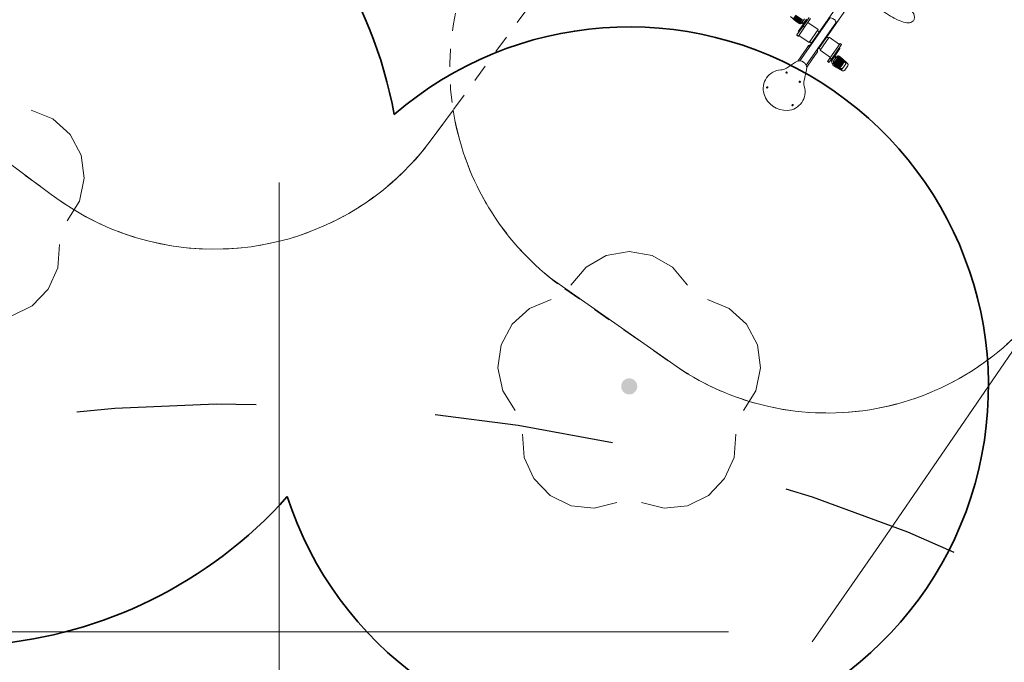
# Model space of a CAD drawing. Extents: x 5477758 to 5478338, y 5918274 to 5918502.
# Tile 26 of 121: x 5477898.55 to 5477904.04, y 5918349.83 to 5918353.41. Entities that reach past the tile are written whole.
import ezdxf

# ---------------------------------------------------------------- set-up
doc = ezdxf.new("R2010")
doc.units = 0
for name, pattern in [('ACAD_ISO03W100', [30, 12, -18]), ('PRZER1-1', [2, 1, -1]), ('PRZER2-1', [3, 2, -1])]:
    doc.linetypes.add(name, pattern=pattern)
doc.layers.get('0').update_dxf_attribs({"color": 8, "linetype": 'CONTINUOUS', "lineweight": 13})
for name, color, linetype, lineweight in [('0_granica 10m od okien', 8, 'CONTINUOUS', 0), ('0_podziały zieleni średniowysokiej i nasadzeń niskich', 8, 'CONTINUOUS', 0), ('0_PROJEKTOWANE ZABAWKI', 8, 'CONTINUOUS', 0), ('GSPRDL', 8, 'CONTINUOUS', 18), ('pomiar', 8, 'CONTINUOUS', 18), ('ZZ_korona', 8, 'CONTINUOUS', 35)]:
    doc.layers.add(name, color=color, linetype=linetype, lineweight=lineweight)

# ---------------------------------------------------------------- blocks, each defined once
blk = doc.blocks.new('SPDLP')
blk.add_hatch(color=0).paths.add_polyline_path([(0, -0.09), (0.027812, -0.085595), (0.052901, -0.072812), (0.072812, -0.052901), (0.085595, -0.027812), (0.09, 0), (0.085595, 0.027812), (0.072812, 0.052901), (0.052901, 0.072812), (0.027812, 0.085595), (0, 0.09), (-0.027812, 0.085595), (-0.052901, 0.072812), (-0.072812, 0.052901), (-0.085595, 0.027812), (-0.09, 0), (-0.085595, -0.027812), (-0.072812, -0.052901), (-0.052901, -0.072812), (-0.027812, -0.085595)])
at = {"color": 0}
for points in [[(-0.648554, 1.126667), (-0.481106, 1.325358), (-0.255912, 1.454989), (0, 1.5), (0.255912, 1.454989), (0.481106, 1.325358), (0.648554, 1.126667)], [(-1.271938, -0.268652), (-1.40916, -0.048001), (-1.462858, 0.20623), (-1.426585, 0.463525), (-1.304695, 0.693003), (-1.11182, 0.867117), (-0.871109, 0.964971)], [(0.871109, 0.964971), (1.11182, 0.867117), (1.304695, 0.693003), (1.426585, 0.463525), (1.462858, 0.20623), (1.40916, -0.048001), (1.271938, -0.268652)], [(-0.137547, -1.292703), (-0.389802, -1.355024), (-0.648184, -1.327532), (-0.881678, -1.213525), (-1.062258, -1.026689), (-1.168249, -0.78945), (-1.186929, -0.530282)], [(1.186929, -0.530282), (1.168249, -0.78945), (1.062258, -1.026689), (0.881678, -1.213525), (0.648184, -1.327532), (0.389802, -1.355024), (0.137547, -1.292703)]]:
    blk.add_lwpolyline(points, dxfattribs=at)
blk = doc.blocks.new('zw$2AC3')
at = {"linetype": 'ACAD_ISO03W100', "lineweight": 0, "ltscale": 0.1}
blk.add_lwpolyline([(-43.25, -268.35, 0.416285), (107.81, -118.35), (107.81, -58.11, 0.414214), (-42.19, 91.89), (-179.88, 91.89, 0.414214), (-329.88, -58.11), (-329.88, -118.35, 0.41423), (-179.87, -268.35, -0.000014)], format="xyb", close=True, dxfattribs=at)
blk = doc.blocks.new('zw$FF8F')
at = {"lineweight": 0}
for p, q in [((66.85, 19.66), (66.85, -18.15)), ((71.85, -18.15), (71.85, 19.66)), ((67.23, -0.69), (67.23, -29.62)), ((71.47, -0.69), (71.47, -29.62)), ((55.31, -10.11), (50.69, -10.11)), ((55.31, -10.41), (50.69, -10.41)), ((55.31, -10.7), (50.69, -10.7)), ((55.31, -11), (50.69, -11)), ((55.94, -8.92), (55.94, -11.07)), ((56.92, -9.3), (56.92, -8.34)), ((56.92, -9.19), (57, -9.05)), ((56.92, -9.3), (56.92, -10.33)), ((56.92, -11.29), (56.92, -10.33)), ((56.92, -10.35), (57, -10.49)), ((57.02, -9.02), (57.5, -9.02)), ((57.02, -9.44), (57.5, -9.44)), ((57.02, -10.19), (57.5, -10.19)), ((57.02, -10.52), (57.5, -10.52)), ((57.37, -10.9), (57.6, -10.9)), ((57.6, -9.19), (57.52, -9.05)), ((57.6, -10.35), (57.52, -10.49)), ((57.6, -12.66), (57.6, -6.77)), ((58.6, -6.77), (58.6, -12.66)), ((58.6, -9.46), (65.6, -9.46)), ((65.6, -9.46), (65.6, -18.35)), ((66.85, -10.1), (65.6, -10.1)), ((73.1, -10.1), (71.85, -10.1)), ((73.1, -18.35), (73.1, -9.46)), ((80.1, -9.46), (73.1, -9.46)), ((80.1, -8.9), (80.1, -18.72)), ((81.1, -8.9), (80.1, -8.9)), ((81.1, -18.72), (81.1, -8.9)), ((81.33, -10.9), (81.1, -10.9)), ((48.8, -12.28), (52.86, -12.77)), ((52, -12.47), (50.64, -12.31)), ((55.31, -11.29), (50.69, -11.29)), ((55.31, -11.59), (50.69, -11.59)), ((55.31, -11.88), (50.69, -11.88)), ((55.31, -12.18), (50.69, -12.18)), ((55.39, -12.47), (52, -12.47)), ((52.98, -12.78), (55.01, -12.78)), ((55.01, -12.49), (54.44, -12.49)), ((55.57, -12.31), (55.49, -12.39)), ((55.71, -12.18), (55.57, -12.18)), ((56.91, -11.31), (55.71, -12.5)), ((55.72, -12.16), (55.71, -12.18)), ((57.07, -16.6), (57.07, -11.2)), ((57.6, -18.72), (57.6, -12.66)), ((57.6, -12.66), (58.6, -12.66)), ((58.6, -12.66), (58.6, -18.72)), ((81.63, -11.2), (81.63, -16.6)), ((81.78, -16.51), (82.99, -15.31)), ((82.98, -15.69), (83, -15.67)), ((83, -15.67), (83.27, -15.67)), ((83.13, -15.54), (83.21, -15.46)), ((83.31, -15.37), (86.71, -15.37)), ((83.38, -15.67), (89.15, -15.67)), ((83.38, -15.97), (88.04, -15.97)), ((83.38, -16.27), (88.04, -16.27)), ((85.72, -15.02), (83.7, -15.02)), ((83.7, -15.36), (84.26, -15.36)), ((89.9, -15.52), (85.84, -15.02)), ((86.71, -15.37), (88.06, -15.54)), ((89.15, -15.67), (89.29, -15.69)), ((89.25, -16.34), (89.25, -19.45)), ((57.37, -16.9), (57.6, -16.9)), ((57.6, -18.72), (57.6, -18.9)), ((57.6, -18.72), (58.6, -18.72)), ((57.6, -18.9), (58.6, -18.9)), ((58.6, -18.35), (65.6, -18.35)), ((58.6, -18.9), (58.6, -18.72)), ((66.85, -17.7), (65.6, -17.7)), ((66.34, -20.72), (66.34, -24.64)), ((73.1, -17.7), (71.85, -17.7)), ((72.37, -24.64), (72.37, -20.72)), ((80.1, -18.35), (73.1, -18.35)), ((80.1, -20.92), (80.1, -18.72)), ((81.1, -18.72), (80.1, -18.72)), ((80.1, -21.03), (80.1, -20.92)), ((81.1, -20.92), (80.1, -20.92)), ((80.1, -21.03), (81.1, -21.03)), ((81.33, -16.9), (81.1, -16.9)), ((81.1, -17.45), (81.14, -17.38)), ((81.1, -18.61), (81.14, -18.68)), ((81.1, -18.72), (81.1, -20.92)), ((81.1, -20.92), (81.1, -21.03)), ((81.68, -17.35), (81.2, -17.35)), ((81.68, -17.97), (81.2, -17.97)), ((81.68, -18.65), (81.2, -18.65)), ((81.68, -18.71), (81.2, -18.71)), ((81.78, -17.45), (81.74, -17.38)), ((81.78, -18.61), (81.74, -18.68)), ((81.78, -16.51), (81.78, -17.48)), ((81.78, -18.52), (81.78, -17.48)), ((81.78, -18.52), (81.78, -19.49)), ((81.78, -19.49), (81.78, -19.55)), ((81.78, -19.56), (82.99, -20.76)), ((82.76, -18.98), (82.76, -16.81)), ((82.96, -20.14), (89.42, -20.14)), ((83.14, -20.32), (82.96, -20.14)), ((83.38, -16.56), (88.04, -16.56)), ((83.38, -16.86), (88.04, -16.86)), ((83.38, -17.16), (88.04, -17.16)), ((83.38, -17.46), (88.04, -17.46)), ((83.38, -17.76), (88.04, -17.76)), ((83.38, -18.05), (88.04, -18.05)), ((83.38, -18.35), (88.04, -18.35)), ((83.38, -18.65), (88.04, -18.65)), ((83.38, -18.95), (88.04, -18.95)), ((83.38, -19.25), (88.04, -19.25)), ((83.38, -19.55), (88.04, -19.55)), ((83.38, -19.84), (88.04, -19.84)), ((85.72, -21.05), (83.7, -21.05)), ((89.9, -20.55), (85.84, -21.04)), ((89.42, -20.14), (87.95, -20.32)), ((90.78, -19.5), (90.78, -16.51)), ((90.78, -19.55), (90.78, -19.5)), ((66.34, -24.64), (66.34, -30.37)), ((72.37, -24.64), (72.37, -30.37)), ((65.6, -31.56), (63.35, -37.22)), ((75.35, -37.22), (73.1, -31.56))]:
    blk.add_line(p, q, dxfattribs=at)
at = {"linetype": 'ACAD_ISO03W100', "lineweight": 0, "ltscale": 0.1}
blk.add_lwpolyline([(-117.77, 30.65), (-117.77, -59.02, 0.414214), (32.23, -209.02), (106.47, -209.02, 0.414214), (256.47, -59.02), (256.47, 30.65, 0.414214), (106.47, 180.65), (32.23, 180.65, 0.414214), (-117.77, 30.65)], format="xyb", close=True, dxfattribs=at)
at = {"lineweight": 0}
for centre, radius in [((64.85, -39.22), 0.4), ((64.85, -39.22), 0.35), ((73.85, -39.22), 0.4), ((73.85, -39.22), 0.35), ((60.75, -52.22), 0.4), ((60.75, -52.22), 0.35), ((77.95, -52.22), 0.4), ((77.95, -52.22), 0.35)]:
    blk.add_circle(centre, radius, dxfattribs=at)
for centre, radius, start, end in [((57.37, -11.2), 0.3, 90, 180), ((81.33, -11.2), 0.3, 360, 90), ((52.98, -11.78), 1, 263.1175, 270), ((55.01, -11.78), 1, 270, 314.5103), ((83.7, -16.02), 1, 90, 134.8173), ((85.72, -16.02), 1, 83.0441, 90), ((89.78, -16.51), 1, 360, 83.0441), ((57.37, -16.6), 0.3, 180, 270), ((69.35, -20.72), 3.1, 133.1469, 174.4466), ((69.35, -20.72), 3.1, 185.5534, 193.4482), ((69.35, -20.72), 3.01, 134.6803, 180), ((69.35, -20.72), 3.1, 5.5534, 46.8531), ((69.35, -20.72), 3.02, 360, 45.3197), ((69.35, -20.72), 3.1, 346.5518, 354.4466), ((69.35, -20.72), 12.5, 15.6095, 17.7702), ((81.33, -16.6), 0.3, 270, 360), ((69.35, -20.72), 12.5, 6.0664, 9.2344), ((83.7, -20.05), 1, 225.1827, 270), ((85.72, -20.05), 1, 270, 276.9559), ((89.78, -19.55), 1, 276.9559, 360), ((69.35, -33.05), 4.04, 21.6932, 158.3068), ((57.44, -34.86), 6.36, 307.9469, 338.3068), ((81.26, -34.86), 6.36, 201.6932, 232.0531), ((67.74, -48.07), 10.39, 127.9469, 232.0531), ((70.96, -48.07), 10.39, 307.9469, 52.0531), ((69.35, -46.01), 13.01, 232.0531, 307.9469)]:
    blk.add_arc(centre, radius, start, end, dxfattribs=at)
for centre, major_axis, ratio, start_param, end_param in [((69.35, -0.69), (2.12, 0), 0.466308, 0, 3.141593), ((52.69, -14.05), (-21.44, 0), 0.183343, 4.588716, 4.809551), ((52.69, -14.34), (-21.44, 0), 0.183343, 4.588716, 4.809551), ((52.69, -14.64), (-21.44, 0), 0.183343, 4.588716, 4.809551), ((52.69, -14.93), (-21.44, 0), 0.183343, 4.588716, 4.809551), ((52.69, -14.17), (21.44, 0), 0.183343, 1.455208, 1.632678), ((52.69, -14.46), (21.44, 0), 0.183343, 1.455208, 1.632678), ((52.69, -14.75), (21.44, 0), 0.183343, 1.455208, 1.632678), ((52.69, -15.23), (-21.44, 0), 0.183343, 4.588716, 4.809551), ((52.69, -15.52), (-21.44, 0), 0.183343, 4.588716, 4.809551), ((52.69, -15.82), (-21.44, 0), 0.183343, 4.588716, 4.809551), ((52.69, -16.11), (-21.44, 0), 0.183343, 4.589836, 4.803885), ((52.69, -15.05), (21.44, 0), 0.183343, 1.455208, 1.632678), ((52.69, -15.34), (21.44, 0), 0.183343, 1.455208, 1.632678), ((52.69, -15.64), (21.44, 0), 0.183343, 1.455208, 1.632678), ((52.69, -15.93), (21.44, 0), 0.183343, 1.455208, 1.632678), ((52.69, -16.23), (21.44, 0), 0.183343, 1.455208, 1.632678), ((57.6, -12.34), (-8.21, 0), 0.022344, 0.819439, 0.859799), ((52.69, -16.41), (-21.44, 0), 0.183343, 4.630982, 4.733456), ((55.01, -12.34), (-0.824, 0), 0.183343, 1.570796, 2.050998), ((55.01, -12.18), (0.917, 0), 0.183343, 4.911088, 5.164022), ((54.74, -12.04), (1.41, 0), 0.129643, 5.130786, 5.463747), ((54.76, -12.03), (1.41, 0), 0.129643, 5.12714, 5.463747), ((55.01, -11.92), (-0.683, 0), 0.983049, 2.16228, 2.356194), ((54.61, -12.18), (1.41, 0), 0.129643, 5.313653, 5.463747), ((55.92, -10.88), (0.998, -0.418), 0.156609, 4.795189, 6.348746), ((82.78, -16.93), (-0.999, 0.416), 0.096114, 4.769598, 6.323156), ((83.95, -15.77), (-1.41, 0), 0.079602, 5.12714, 5.463747), ((83.96, -15.75), (-1.41, 0), 0.079602, 5.130786, 5.463747), ((84.1, -15.62), (-1.41, 0), 0.079602, 5.313653, 5.463747), ((83.7, -15.93), (0.683, 0), 0.993643, 2.16228, 2.356194), ((83.7, -15.62), (-0.917, 0), 0.112574, 4.911088, 5.164022), ((83.7, -15.45), (0.824, 0), 0.112574, 1.570796, 2.050998), ((86.01, -13.55), (21.44, 0), 0.112574, 4.588716, 4.809551), ((86.01, -13.85), (21.44, 0), 0.112574, 4.588716, 4.809551), ((86.01, -13.25), (21.44, 0), 0.112574, 4.589836, 4.803885), ((86.01, -13.14), (-21.44, 0), 0.112574, 1.455208, 1.632678), ((86.01, -13.43), (-21.44, 0), 0.112574, 1.455208, 1.632678), ((86.01, -13.73), (-21.44, 0), 0.112574, 1.455208, 1.632678), ((86.01, -14.03), (-21.44, 0), 0.112574, 1.455208, 1.632678), ((86.01, -12.96), (21.44, 0), 0.112574, 4.630982, 4.733456), ((81.11, -15.45), (8.21, 0), 0.013719, 0.819439, 0.859799), ((82.46, -15.62), (8.21, 0), 0.013719, 0.819439, 0.924616), ((83.55, -15.75), (8.21, 0), 0.013719, 0.819439, 1.002139), ((83.68, -15.77), (8.21, 0), 0.013719, 0.819439, 1.012853), ((67.35, -18.15), (-0.5, 0), 0.906308, 0, 0.481202), ((71.35, -18.15), (0.5, 0), 0.906308, 5.801983, 6.283185), ((82.78, -19.08), (0.999, 0.416), 0.096114, 1.548065, 3.101622), ((82.78, -19.14), (-0.999, -0.416), 0.096114, 6.243215, 6.323156), ((83.93, -20.22), (-1.41, 0), 0.079602, 5.123463, 5.463747), ((84.11, -20.4), (-1.41, 0), 0.079602, 5.338455, 5.463747), ((83.7, -20.4), (-0.91, 0), 0.112574, 4.888751, 5.185047), ((86.01, -14.15), (21.44, 0), 0.112574, 4.588716, 4.809551), ((86.01, -14.45), (21.44, 0), 0.112574, 4.588716, 4.809551), ((86.01, -14.74), (21.44, 0), 0.112574, 4.588716, 4.809551), ((86.01, -15.04), (21.44, 0), 0.112574, 4.588716, 4.809551), ((86.01, -15.34), (21.44, 0), 0.112574, 4.588716, 4.809551), ((86.01, -15.64), (21.44, 0), 0.112574, 4.588716, 4.809551), ((86.01, -15.94), (21.44, 0), 0.112574, 4.588716, 4.809551), ((86.01, -16.23), (21.44, 0), 0.112574, 4.588716, 4.809551), ((86.01, -16.53), (21.44, 0), 0.112574, 4.588716, 4.809551), ((86.01, -16.83), (21.44, 0), 0.112574, 4.588716, 4.809551), ((86.01, -17.13), (21.44, 0), 0.112574, 4.588716, 4.809551), ((86.01, -17.43), (21.44, 0), 0.112574, 4.588716, 4.809551), ((86.01, -17.73), (21.44, 0), 0.112574, 4.588716, 4.809551), ((86.01, -14.33), (-21.44, 0), 0.112574, 1.455208, 1.632678), ((86.01, -14.63), (-21.44, 0), 0.112574, 1.455208, 1.632678), ((86.01, -14.92), (-21.44, 0), 0.112574, 1.455208, 1.632678), ((86.01, -15.22), (-21.44, 0), 0.112574, 1.455208, 1.632678), ((86.01, -15.52), (-21.44, 0), 0.112574, 1.455208, 1.632678), ((86.01, -15.82), (-21.44, 0), 0.112574, 1.455208, 1.632678), ((86.01, -16.12), (-21.44, 0), 0.112574, 1.455208, 1.632678), ((86.01, -16.41), (-21.44, 0), 0.112574, 1.455208, 1.632678), ((86.01, -16.71), (-21.44, 0), 0.112574, 1.455208, 1.632678), ((86.01, -17.01), (-21.44, 0), 0.112574, 1.455208, 1.632678), ((86.01, -17.31), (-21.44, 0), 0.112574, 1.455208, 1.632678), ((86.01, -17.61), (-21.44, 0), 0.112574, 1.455208, 1.632678), ((86.01, -17.91), (-21.44, 0), 0.112574, 1.455208, 1.632678), ((82.35, -20.4), (8.21, 0), 0.013719, 0.819439, 0.91734), ((83.82, -20.22), (8.21, 0), 0.013719, 0.819439, 1.023754)]:
    blk.add_ellipse(centre, major_axis=major_axis, ratio=ratio, start_param=start_param, end_param=end_param, dxfattribs=at)
for points, knots in [([(89.35, 30.65), (91.05, 30.65), (92.75, 30.58), (96, 30.33), (97.55, 30.15), (100.38, 29.65), (101.65, 29.34), (103.99, 28.51), (105.03, 28.08), (106.03, 26.73), (106.19, 26.45), (106.47, 25.66), (106.52, 25.11), (106.33, 24.14), (106.13, 23.74), (105.58, 22.94), (105.19, 22.61), (103.84, 21.7), (102.74, 21.3), (100.08, 20.58), (98.55, 20.3), (95.33, 19.9), (93.66, 19.77), (91.09, 19.67), (90.22, 19.66), (89.35, 19.66)], [0, 0, 0, 0, 0.329635, 0.329635, 0.661928, 0.661928, 1.006624, 1.006624, 1.405511, 1.405511, 1.491653, 1.491653, 1.6138, 1.6138, 1.726775, 1.726775, 1.891321, 1.891321, 2.268745, 2.268745, 2.636707, 2.636707, 2.973549, 2.973549, 3.141593, 3.141593, 3.141593, 3.141593]), ([(55.17, -9.97), (55.2, -9.99), (55.23, -10.01), (55.27, -10.05), (55.28, -10.07), (55.3, -10.09)], [0.985559, 0.985559, 0.985559, 0.985559, 1.0934883, 1.0934883, 1.1635673, 1.1635673, 1.1635673, 1.1635673]), ([(55.17, -10.26), (55.2, -10.28), (55.23, -10.3), (55.27, -10.35), (55.28, -10.37), (55.3, -10.39)], [0.985559, 0.985559, 0.985559, 0.985559, 1.0934883, 1.0934883, 1.1635673, 1.1635673, 1.1635673, 1.1635673]), ([(55.17, -10.56), (55.2, -10.58), (55.23, -10.6), (55.27, -10.64), (55.28, -10.66), (55.3, -10.68)], [0.985559, 0.985559, 0.985559, 0.985559, 1.0934883, 1.0934883, 1.1635673, 1.1635673, 1.1635673, 1.1635673]), ([(55.17, -10.85), (55.2, -10.87), (55.23, -10.89), (55.27, -10.94), (55.28, -10.96), (55.3, -10.98)], [0.985559, 0.985559, 0.985559, 0.985559, 1.0934883, 1.0934883, 1.1635673, 1.1635673, 1.1635673, 1.1635673]), ([(52.9, -12.56), (52.83, -12.55), (52.76, -12.55), (52.55, -12.52), (52.4, -12.5), (52.24, -12.48)], [-3.5193042, -3.5193042, -3.5193042, -3.5193042, -3.3136142, -3.3136142, -2.8736744, -2.8736744, -2.8736744, -2.8736744]), ([(52.98, -12.57), (52.98, -12.57), (52.98, -12.57), (52.95, -12.57), (52.93, -12.56), (52.9, -12.56)], [2.9537462, 2.9537462, 2.9537462, 2.9537462, 2.96349796, 2.96349796, 3.0317804, 3.0317804, 3.0317804, 3.0317804]), ([(54.44, -12.49), (54.22, -12.51), (54, -12.53), (53.51, -12.55), (53.24, -12.56), (52.98, -12.57)], [8.088901, 8.088901, 8.088901, 8.088901, 8.698703, 8.698703, 9.437609, 9.437609, 9.437609, 9.437609]), ([(55.17, -11.15), (55.2, -11.17), (55.23, -11.19), (55.27, -11.23), (55.28, -11.25), (55.3, -11.27)], [0.985559, 0.985559, 0.985559, 0.985559, 1.0934883, 1.0934883, 1.1635673, 1.1635673, 1.1635673, 1.1635673]), ([(55.17, -11.44), (55.2, -11.46), (55.23, -11.48), (55.27, -11.53), (55.28, -11.55), (55.3, -11.56)], [0.985559, 0.985559, 0.985559, 0.985559, 1.0934883, 1.0934883, 1.1635673, 1.1635673, 1.1635673, 1.1635673]), ([(55.17, -11.74), (55.2, -11.76), (55.23, -11.78), (55.27, -11.82), (55.28, -11.84), (55.3, -11.86)], [0.985559, 0.985559, 0.985559, 0.985559, 1.0934883, 1.0934883, 1.1635673, 1.1635673, 1.1635673, 1.1635673]), ([(55.17, -12.03), (55.2, -12.05), (55.23, -12.07), (55.27, -12.12), (55.28, -12.14), (55.3, -12.15)], [0.985559, 0.985559, 0.985559, 0.985559, 1.0934883, 1.0934883, 1.1635673, 1.1635673, 1.1635673, 1.1635673]), ([(55.3, -12.23), (55.28, -12.25), (55.27, -12.27), (55.23, -12.31), (55.21, -12.32), (55.19, -12.34)], [1.7689903, 1.7689903, 1.7689903, 1.7689903, 1.8390693, 1.8390693, 1.9214603, 1.9214603, 1.9214603, 1.9214603]), ([(55.94, -11.07), (55.93, -11.13), (55.91, -11.2), (55.88, -11.29), (55.87, -11.32), (55.83, -11.41), (55.79, -11.48), (55.7, -11.65), (55.61, -11.79), (55.47, -11.99), (55.4, -12.1), (55.33, -12.2)], [4.43884, 4.43884, 4.43884, 4.43884, 4.61923, 4.61923, 4.721507, 4.721507, 4.911769, 4.911769, 5.330556, 5.330556, 5.678198, 5.678198, 5.678198, 5.678198]), ([(82.76, -16.81), (82.77, -16.74), (82.79, -16.68), (82.82, -16.59), (82.84, -16.55), (82.87, -16.46), (82.91, -16.4), (83, -16.22), (83.09, -16.08), (83.23, -15.87), (83.3, -15.77), (83.38, -15.67)], [4.43884, 4.43884, 4.43884, 4.43884, 4.61923, 4.61923, 4.721507, 4.721507, 4.911769, 4.911769, 5.330556, 5.330556, 5.678198, 5.678198, 5.678198, 5.678198]), ([(83.4, -15.63), (83.42, -15.61), (83.43, -15.59), (83.47, -15.55), (83.49, -15.53), (83.51, -15.52)], [1.7689903, 1.7689903, 1.7689903, 1.7689903, 1.8390693, 1.8390693, 1.9214603, 1.9214603, 1.9214603, 1.9214603]), ([(83.54, -15.83), (83.51, -15.81), (83.48, -15.79), (83.43, -15.74), (83.42, -15.73), (83.4, -15.71)], [0.985559, 0.985559, 0.985559, 0.985559, 1.0934883, 1.0934883, 1.1635673, 1.1635673, 1.1635673, 1.1635673]), ([(83.54, -16.13), (83.51, -16.11), (83.48, -16.09), (83.43, -16.04), (83.42, -16.02), (83.4, -16)], [0.985559, 0.985559, 0.985559, 0.985559, 1.0934883, 1.0934883, 1.1635673, 1.1635673, 1.1635673, 1.1635673]), ([(83.54, -16.43), (83.51, -16.41), (83.48, -16.38), (83.43, -16.34), (83.42, -16.32), (83.4, -16.3)], [0.985559, 0.985559, 0.985559, 0.985559, 1.0934883, 1.0934883, 1.1635673, 1.1635673, 1.1635673, 1.1635673]), ([(84.26, -15.36), (84.48, -15.34), (84.7, -15.32), (85.19, -15.29), (85.46, -15.28), (85.72, -15.28)], [8.088901, 8.088901, 8.088901, 8.088901, 8.698703, 8.698703, 9.437609, 9.437609, 9.437609, 9.437609]), ([(85.72, -15.28), (85.72, -15.28), (85.73, -15.28), (85.75, -15.28), (85.78, -15.28), (85.8, -15.28)], [2.9537462, 2.9537462, 2.9537462, 2.9537462, 2.96349796, 2.96349796, 3.0317804, 3.0317804, 3.0317804, 3.0317804]), ([(85.8, -15.28), (85.87, -15.29), (85.94, -15.3), (86.15, -15.33), (86.31, -15.35), (86.46, -15.37)], [-3.5193042, -3.5193042, -3.5193042, -3.5193042, -3.3136142, -3.3136142, -2.8736744, -2.8736744, -2.8736744, -2.8736744]), ([(88.03, -15.67), (87.94, -15.7), (87.85, -15.72), (87.62, -15.78), (87.48, -15.81), (87.33, -15.84)], [4.5400636, 4.5400636, 4.5400636, 4.5400636, 4.802963, 4.802963, 5.2070009, 5.2070009, 5.2070009, 5.2070009]), ([(88.09, -15.95), (87.98, -15.99), (87.87, -16.02), (87.62, -16.08), (87.48, -16.11), (87.33, -16.14)], [4.4815107, 4.4815107, 4.4815107, 4.4815107, 4.802963, 4.802963, 5.2070009, 5.2070009, 5.2070009, 5.2070009]), ([(88.09, -16.25), (87.98, -16.28), (87.87, -16.31), (87.62, -16.38), (87.48, -16.41), (87.33, -16.44)], [4.4815107, 4.4815107, 4.4815107, 4.4815107, 4.802963, 4.802963, 5.2070009, 5.2070009, 5.2070009, 5.2070009]), ([(88.03, -15.67), (88.08, -15.69), (88.12, -15.7), (88.39, -15.77), (88.65, -15.86), (88.94, -16), (89.03, -16.05), (89.12, -16.12), (89.16, -16.15), (89.2, -16.2), (89.22, -16.23), (89.25, -16.28), (89.25, -16.31), (89.25, -16.34)], [-1.386628, -1.386628, -1.386628, -1.386628, -1.241073, -1.241073, -0.542829, -0.542829, -0.281656, -0.281656, -0.167106, -0.167106, -0.083553, -0.083553, 0, 0, 0, 0]), ([(66.91, -18.36), (66.93, -18.37), (66.96, -18.36), (67.04, -18.34), (67.09, -18.33), (67.18, -18.29), (67.2, -18.28), (67.23, -18.27)], [0.4241092, 0.4241092, 0.4241092, 0.4241092, 0.7464814, 0.7464814, 1.1197221, 1.1197221, 1.2842785, 1.2842785, 1.2842785, 1.2842785]), ([(71.47, -18.27), (71.5, -18.28), (71.53, -18.29), (71.61, -18.33), (71.66, -18.34), (71.74, -18.36), (71.77, -18.37), (71.79, -18.36)], [1.1136635, 1.1136635, 1.1136635, 1.1136635, 1.2782199, 1.2782199, 1.6514606, 1.6514606, 1.9738329, 1.9738329, 1.9738329, 1.9738329]), ([(83.36, -20.12), (83.29, -20.02), (83.23, -19.92), (83.09, -19.71), (83, -19.57), (82.91, -19.39), (82.87, -19.32), (82.84, -19.23), (82.82, -19.2), (82.79, -19.11), (82.77, -19.04), (82.76, -18.98)], [1.782741, 1.782741, 1.782741, 1.782741, 2.111714, 2.111714, 2.530502, 2.530502, 2.720763, 2.720763, 2.82304, 2.82304, 3.003431, 3.003431, 3.003431, 3.003431]), ([(83.54, -16.73), (83.51, -16.71), (83.48, -16.68), (83.43, -16.64), (83.42, -16.62), (83.4, -16.6)], [0.985559, 0.985559, 0.985559, 0.985559, 1.0934883, 1.0934883, 1.1635673, 1.1635673, 1.1635673, 1.1635673]), ([(83.54, -17.02), (83.51, -17), (83.48, -16.98), (83.43, -16.94), (83.42, -16.92), (83.4, -16.9)], [0.985559, 0.985559, 0.985559, 0.985559, 1.0934883, 1.0934883, 1.1635673, 1.1635673, 1.1635673, 1.1635673]), ([(83.54, -17.32), (83.51, -17.3), (83.48, -17.28), (83.43, -17.23), (83.42, -17.22), (83.4, -17.2)], [0.985559, 0.985559, 0.985559, 0.985559, 1.0934883, 1.0934883, 1.1635673, 1.1635673, 1.1635673, 1.1635673]), ([(83.54, -17.62), (83.51, -17.6), (83.48, -17.58), (83.43, -17.53), (83.42, -17.51), (83.4, -17.49)], [0.985559, 0.985559, 0.985559, 0.985559, 1.0934883, 1.0934883, 1.1635673, 1.1635673, 1.1635673, 1.1635673]), ([(83.54, -17.92), (83.51, -17.9), (83.48, -17.87), (83.43, -17.83), (83.42, -17.81), (83.4, -17.79)], [0.985559, 0.985559, 0.985559, 0.985559, 1.0934883, 1.0934883, 1.1635673, 1.1635673, 1.1635673, 1.1635673]), ([(83.54, -18.22), (83.51, -18.2), (83.48, -18.17), (83.43, -18.13), (83.42, -18.11), (83.4, -18.09)], [0.985559, 0.985559, 0.985559, 0.985559, 1.0934883, 1.0934883, 1.1635673, 1.1635673, 1.1635673, 1.1635673]), ([(83.54, -18.51), (83.51, -18.49), (83.48, -18.47), (83.43, -18.43), (83.42, -18.41), (83.4, -18.39)], [0.985559, 0.985559, 0.985559, 0.985559, 1.0934883, 1.0934883, 1.1635673, 1.1635673, 1.1635673, 1.1635673]), ([(83.54, -18.81), (83.51, -18.79), (83.48, -18.77), (83.43, -18.73), (83.42, -18.71), (83.4, -18.69)], [0.985559, 0.985559, 0.985559, 0.985559, 1.0934883, 1.0934883, 1.1635673, 1.1635673, 1.1635673, 1.1635673]), ([(83.54, -19.11), (83.51, -19.09), (83.48, -19.07), (83.43, -19.02), (83.42, -19.01), (83.4, -18.99)], [0.985559, 0.985559, 0.985559, 0.985559, 1.0934883, 1.0934883, 1.1635673, 1.1635673, 1.1635673, 1.1635673]), ([(83.54, -19.41), (83.51, -19.39), (83.48, -19.37), (83.43, -19.32), (83.42, -19.3), (83.4, -19.28)], [0.985559, 0.985559, 0.985559, 0.985559, 1.0934883, 1.0934883, 1.1635673, 1.1635673, 1.1635673, 1.1635673]), ([(83.54, -19.71), (83.51, -19.69), (83.48, -19.66), (83.43, -19.62), (83.42, -19.6), (83.4, -19.58)], [0.985559, 0.985559, 0.985559, 0.985559, 1.0934883, 1.0934883, 1.1635673, 1.1635673, 1.1635673, 1.1635673]), ([(83.54, -20), (83.51, -19.98), (83.48, -19.96), (83.43, -19.92), (83.42, -19.9), (83.4, -19.88)], [0.985559, 0.985559, 0.985559, 0.985559, 1.0934883, 1.0934883, 1.1635673, 1.1635673, 1.1635673, 1.1635673]), ([(83.7, -20.37), (83.68, -20.37), (83.67, -20.36), (83.62, -20.35), (83.58, -20.33), (83.55, -20.31), (83.54, -20.31), (83.54, -20.3)], [0.8206416, 0.8206416, 0.8206416, 0.8206416, 0.8511821, 0.8511821, 0.9692248, 0.9692248, 0.985559, 0.985559, 0.985559, 0.985559]), ([(85.72, -20.56), (85.46, -20.55), (85.19, -20.54), (84.55, -20.5), (84.18, -20.46), (83.8, -20.39), (83.75, -20.38), (83.7, -20.37)], [3.520828, 3.520828, 3.520828, 3.520828, 4.259734, 4.259734, 5.279858, 5.279858, 5.429285, 5.429285, 5.429285, 5.429285]), ([(85.8, -20.55), (85.78, -20.56), (85.75, -20.56), (85.73, -20.56), (85.72, -20.56), (85.72, -20.56)], [0.91955021, 0.91955021, 0.91955021, 0.91955021, 0.98783265, 0.98783265, 0.99758441, 0.99758441, 0.99758441, 0.99758441]), ([(87.33, -20.31), (87.26, -20.33), (87.18, -20.35), (86.73, -20.43), (86.35, -20.49), (85.94, -20.54), (85.87, -20.55), (85.8, -20.55)], [2.058272, 2.058272, 2.058272, 2.058272, 2.277243, 2.277243, 3.313514, 3.313514, 3.519204, 3.519204, 3.519204, 3.519204]), ([(88.09, -16.55), (87.98, -16.58), (87.87, -16.61), (87.62, -16.67), (87.48, -16.71), (87.33, -16.74)], [4.4815107, 4.4815107, 4.4815107, 4.4815107, 4.802963, 4.802963, 5.2070009, 5.2070009, 5.2070009, 5.2070009]), ([(88.09, -16.85), (87.98, -16.88), (87.87, -16.91), (87.62, -16.97), (87.48, -17.01), (87.33, -17.03)], [4.4815107, 4.4815107, 4.4815107, 4.4815107, 4.802963, 4.802963, 5.2070009, 5.2070009, 5.2070009, 5.2070009]), ([(88.09, -17.15), (87.98, -17.18), (87.87, -17.21), (87.62, -17.27), (87.48, -17.3), (87.33, -17.33)], [4.4815107, 4.4815107, 4.4815107, 4.4815107, 4.802963, 4.802963, 5.2070009, 5.2070009, 5.2070009, 5.2070009]), ([(88.09, -17.44), (87.98, -17.48), (87.87, -17.51), (87.62, -17.57), (87.48, -17.6), (87.33, -17.63)], [4.4815107, 4.4815107, 4.4815107, 4.4815107, 4.802963, 4.802963, 5.2070009, 5.2070009, 5.2070009, 5.2070009]), ([(88.09, -17.74), (87.98, -17.77), (87.87, -17.8), (87.62, -17.87), (87.48, -17.9), (87.33, -17.93)], [4.4815107, 4.4815107, 4.4815107, 4.4815107, 4.802963, 4.802963, 5.2070009, 5.2070009, 5.2070009, 5.2070009]), ([(88.09, -18.04), (87.98, -18.07), (87.87, -18.1), (87.62, -18.17), (87.48, -18.2), (87.33, -18.23)], [4.4815107, 4.4815107, 4.4815107, 4.4815107, 4.802963, 4.802963, 5.2070009, 5.2070009, 5.2070009, 5.2070009]), ([(88.09, -18.34), (87.98, -18.37), (87.87, -18.4), (87.62, -18.46), (87.48, -18.5), (87.33, -18.53)], [4.4815107, 4.4815107, 4.4815107, 4.4815107, 4.802963, 4.802963, 5.2070009, 5.2070009, 5.2070009, 5.2070009]), ([(88.09, -18.64), (87.98, -18.67), (87.87, -18.7), (87.62, -18.76), (87.48, -18.79), (87.33, -18.82)], [4.4815107, 4.4815107, 4.4815107, 4.4815107, 4.802963, 4.802963, 5.2070009, 5.2070009, 5.2070009, 5.2070009]), ([(88.09, -18.93), (87.98, -18.97), (87.87, -19), (87.62, -19.06), (87.48, -19.09), (87.33, -19.12)], [4.4815107, 4.4815107, 4.4815107, 4.4815107, 4.802963, 4.802963, 5.2070009, 5.2070009, 5.2070009, 5.2070009]), ([(88.09, -19.23), (87.98, -19.26), (87.87, -19.29), (87.62, -19.36), (87.48, -19.39), (87.33, -19.42)], [4.4815107, 4.4815107, 4.4815107, 4.4815107, 4.802963, 4.802963, 5.2070009, 5.2070009, 5.2070009, 5.2070009]), ([(88.09, -19.53), (87.98, -19.56), (87.87, -19.59), (87.62, -19.66), (87.48, -19.69), (87.33, -19.72)], [4.4815107, 4.4815107, 4.4815107, 4.4815107, 4.802963, 4.802963, 5.2070009, 5.2070009, 5.2070009, 5.2070009]), ([(88.09, -19.83), (87.98, -19.86), (87.87, -19.89), (87.62, -19.95), (87.48, -19.99), (87.33, -20.02)], [4.4815107, 4.4815107, 4.4815107, 4.4815107, 4.802963, 4.802963, 5.2070009, 5.2070009, 5.2070009, 5.2070009]), ([(89.25, -19.45), (89.25, -19.48), (89.25, -19.5), (89.22, -19.56), (89.2, -19.58), (89.16, -19.63), (89.13, -19.66), (89.03, -19.74), (88.94, -19.79), (88.66, -19.94), (88.39, -20.03), (88.14, -20.11), (88.12, -20.12), (88.09, -20.13)], [0, 0, 0, 0, 0.082091, 0.082091, 0.164183, 0.164183, 0.275765, 0.275765, 0.538451, 0.538451, 1.240973, 1.240973, 1.325637, 1.325637, 1.325637, 1.325637])]:
    blk.add_open_spline(points, degree=3, knots=knots, dxfattribs=at)
for points in [[(55.3, -10.09), (55.31, -10.11), (55.33, -10.13), (55.34, -10.15)], [(55.3, -10.39), (55.31, -10.4), (55.33, -10.42), (55.34, -10.44)], [(55.3, -10.68), (55.31, -10.7), (55.33, -10.72), (55.34, -10.74)], [(55.3, -10.98), (55.31, -10.99), (55.33, -11.01), (55.34, -11.03)], [(55.17, -12.33), (55.17, -12.33), (55.18, -12.33), (55.19, -12.34)], [(55.3, -11.27), (55.31, -11.29), (55.33, -11.31), (55.34, -11.33)], [(55.3, -11.56), (55.31, -11.58), (55.33, -11.6), (55.34, -11.62)], [(55.3, -11.86), (55.31, -11.88), (55.33, -11.9), (55.34, -11.92)], [(55.3, -12.15), (55.31, -12.17), (55.32, -12.18), (55.33, -12.2)], [(55.31, -12.21), (55.31, -12.22), (55.3, -12.23), (55.3, -12.23)], [(83.4, -16), (83.39, -15.99), (83.38, -15.97), (83.36, -15.95)], [(83.4, -16.3), (83.39, -16.28), (83.38, -16.26), (83.36, -16.25)], [(83.4, -15.71), (83.4, -15.69), (83.39, -15.68), (83.38, -15.67)], [(83.39, -15.65), (83.39, -15.64), (83.4, -15.63), (83.4, -15.63)], [(83.54, -15.53), (83.53, -15.53), (83.52, -15.52), (83.51, -15.52)], [(87.4, -15.53), (87.38, -15.53), (87.36, -15.54), (87.33, -15.54)], [(87.4, -15.53), (87.6, -15.57), (87.79, -15.61), (87.97, -15.66)], [(83.4, -16.6), (83.39, -16.58), (83.38, -16.56), (83.36, -16.54)], [(83.4, -16.9), (83.39, -16.88), (83.38, -16.86), (83.36, -16.84)], [(83.4, -17.2), (83.39, -17.18), (83.38, -17.16), (83.36, -17.14)], [(83.4, -17.49), (83.39, -17.48), (83.38, -17.46), (83.36, -17.44)], [(83.4, -17.79), (83.39, -17.77), (83.38, -17.75), (83.36, -17.74)], [(83.4, -18.09), (83.39, -18.07), (83.38, -18.05), (83.36, -18.03)], [(83.4, -18.39), (83.39, -18.37), (83.38, -18.35), (83.36, -18.33)], [(83.4, -18.69), (83.39, -18.67), (83.38, -18.65), (83.36, -18.63)], [(83.4, -18.99), (83.39, -18.97), (83.38, -18.95), (83.36, -18.93)], [(83.4, -19.28), (83.39, -19.26), (83.38, -19.25), (83.36, -19.23)], [(83.4, -19.58), (83.39, -19.56), (83.38, -19.54), (83.36, -19.52)], [(83.4, -19.88), (83.39, -19.86), (83.38, -19.84), (83.36, -19.82)]]:
    blk.add_open_spline(points, degree=3, dxfattribs=at)
for points, weights in [([(57.02, -9.02), (56.91, -9.23), (57.02, -9.44)], [1, 1.15470053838, 1]), ([(57.02, -9.44), (56.91, -9.82), (57.02, -10.19)], [1, 1.15470053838, 1]), ([(57.02, -10.19), (56.91, -10.35), (57.02, -10.52)], [1, 1.15470053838, 1]), ([(57, -9.05), (57.01, -9.03), (57.02, -9.02)], [1.01992850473, 1.01070502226, 1]), ([(57.5, -9.02), (57.51, -9.03), (57.52, -9.05)], [1, 1.01070502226, 1.01992850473]), ([(57.5, -9.44), (57.61, -9.23), (57.5, -9.02)], [1, 1.15470053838, 1]), ([(57.5, -10.19), (57.61, -9.82), (57.5, -9.44)], [1, 1.15470053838, 1]), ([(57.5, -10.52), (57.61, -10.35), (57.5, -10.19)], [1, 1.15470053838, 1]), ([(81.2, -17.35), (81.09, -17.66), (81.2, -17.97)], [1, 1.15470053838, 1]), ([(81.14, -17.38), (81.15, -17.37), (81.2, -17.35)], [1.07536468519, 1.06495730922, 1]), ([(81.2, -17.97), (81.09, -18.31), (81.2, -18.65)], [1, 1.15470053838, 1]), ([(81.2, -18.65), (81.09, -18.68), (81.2, -18.71)], [1, 1.15470053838, 1]), ([(81.68, -17.35), (81.73, -17.37), (81.74, -17.38)], [1, 1.06495730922, 1.07536468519]), ([(81.68, -17.97), (81.79, -17.66), (81.68, -17.35)], [1, 1.15470053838, 1]), ([(81.68, -18.65), (81.79, -18.31), (81.68, -17.97)], [1, 1.15470053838, 1]), ([(81.68, -18.71), (81.79, -18.68), (81.68, -18.65)], [1, 1.15470053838, 1])]:
    blk.add_rational_spline(points, weights, degree=2, dxfattribs=at)

msp = doc.modelspace()

# ---------------------------------------------------------------- linework, layer by layer
at = {"linetype": 'Continuous', "lineweight": 13, "flags": 128}
for points in [[(5477900, 5918347.5), (5477900, 5918352.5)], [(5477897.5, 5918350), (5477902.5, 5918350)]]:
    msp.add_lwpolyline(points, dxfattribs=at)
at = {"layer": '0_granica 10m od okien', "linetype": 'PRZER1-1', "lineweight": 30}
msp.add_lwpolyline([(5477902.8795, 5918359.1125), (5477896.8463, 5918350.8254)], dxfattribs=at)
for centre, start, end in [((5477912.8164, 5918360.1522), 186.02995, 235.04022), ((5477899.7886, 5918341.2681), 55.14918, 107.11144)]:
    msp.add_arc(centre, 10, start, end, dxfattribs=at)
at = {"layer": '0_podziały zieleni średniowysokiej i nasadzeń niskich'}
msp.add_lwpolyline([(5477900.8545, 5918356.316, 0.41423), (5477898.7532, 5918355.991), (5477898.0012, 5918354.93, 0.418101), (5477898.1853, 5918352.8372), (5477898.7305, 5918352.4341, 0.413553), (5477900.835, 5918352.7228), (5477900.9676, 5918352.9034, 0.185441), (5477901.5029, 5918351.9743), (5477902.1774, 5918351.5, 0.427086), (5477904.3036, 5918351.8937), (5477904.8778, 5918352.7352, 0.38882), (5477904.3854, 5918354.6958), (5477904.1748, 5918354.8424), (5477904.9714, 5918355.9871, 0.414214), (5477904.599, 5918358.0642), (5477904.1888, 5918358.3497, 0.414214), (5477902.1117, 5918357.9772), (5477901.406, 5918356.9632, 0.07919), (5477900.9759, 5918356.2271), (5477900.8545, 5918356.316)], format="xyb", dxfattribs=at)
at = {"layer": 'pomiar', "linetype": 'PRZER2-1', "lineweight": 13, "flags": 128}
msp.add_lwpolyline([(5477915.9829, 5918368.9082), (5477903.336, 5918350.476), (5477901.7588, 5918348.2072), (5477901.3534, 5918348.0255), (5477901.0297, 5918348.0105), (5477900.6865, 5918348.0872), (5477900.6865, 5918348.0872)], dxfattribs=at)
at = {"layer": 'ZZ_korona'}
for centre, radius, start, end in [((5477898.1825, 5918352.4211), 2.5, 59.5434, 318.1427), ((5477898.1825, 5918352.4211), 2.5, 10.5552, 55.7956), ((5477901.9482, 5918351.3661), 2, 197.8536, 130.8443)]:
    msp.add_arc(centre, radius, start, end, dxfattribs=at)

# ---------------------------------------------------------------- block references
at = {"layer": '0_PROJEKTOWANE ZABAWKI', "lineweight": 0}
for name, p, xscale, yscale, zscale, rotation in [('zw$2AC3', (5477899.8584, 5918352.9475), 0.0100229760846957, 0.0100229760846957, 0.0100229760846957, 233.789402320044), ('zw$FF8F', (5477902.517, 5918353.8022), 0.009968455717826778, 0.009968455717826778, 0.009968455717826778, 325.164659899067)]:
    msp.add_blockref(name, p, dxfattribs=dict(at, xscale=xscale, yscale=yscale, zscale=zscale, rotation=rotation))
at = {"layer": 'GSPRDL', "lineweight": 18, "xscale": 0.5, "yscale": 0.5}
for p in [(5477898.1825, 5918352.4211), (5477901.9482, 5918351.3661)]:
    msp.add_blockref('SPDLP', p, dxfattribs=at)

doc.saveas('drawing.dxf')
